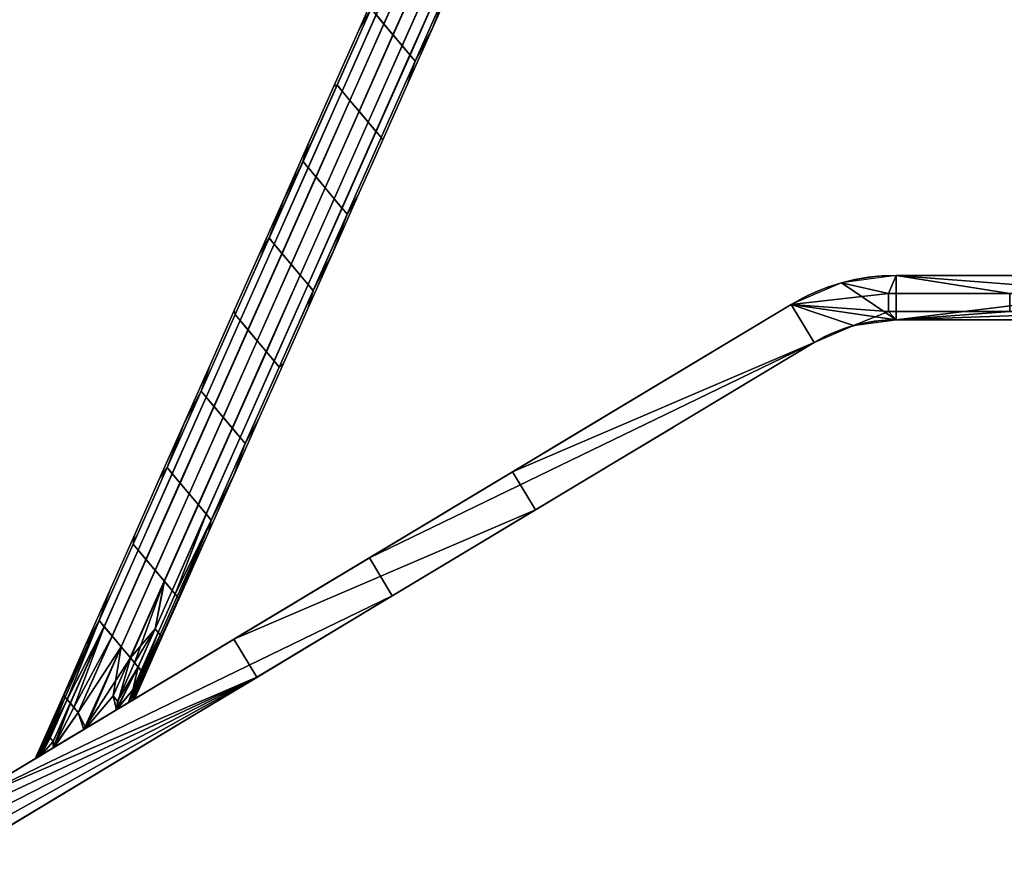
# Model space of a CAD drawing. Header units: centimetres. Extents: x 118 to 897, y -231 to 654.
# Tile 226 of 256: x 193 to 326, y -190 to -78. Entities that reach past the tile are written whole.
import ezdxf

# ---------------------------------------------------------------- set-up
doc = ezdxf.new("R2010")
doc.units = ezdxf.units.CM
doc.header["$MEASUREMENT"] = 0
doc.layers.add('Ben', color=254, linetype='Continuous')
doc.layers.add('IGES level 3', color=254, linetype='Continuous', true_color=0xcad1ee)

# ---------------------------------------------------------------- blocks, each defined once
blk = doc.blocks.new('A$C30CE010A')
at = {"layer": 'IGES level 3'}
mesh = blk.add_polyface(dxfattribs=at)
corners = [(-134.27, 103.32, 844.53), (-77.29, 103.32, 810.29), (-20.31, 103.32, 776.05), (-14.98, 103.32, 773.76), (-9.24, 103.32, 772.98), (88.5, 103.32, 772.98), (186.24, 103.32, 772.98), (283.97, 103.32, 772.98), (381.71, 103.32, 772.98), (387.46, 103.32, 773.76), (392.78, 103.32, 776.05), (449.76, 103.32, 810.29), (506.74, 103.32, 844.53), (509.83, 103.32, 839.38), (452.85, 103.32, 805.15), (395.87, 103.32, 770.91), (389.06, 103.32, 767.98), (381.71, 103.32, 766.98), (283.97, 103.32, 766.98), (186.24, 103.32, 766.98), (88.5, 103.32, 766.98), (-9.24, 103.32, 766.98), (-16.59, 103.32, 767.98), (-23.4, 103.32, 770.91), (-80.38, 103.32, 805.15), (-137.36, 103.32, 839.38), (-10.25, 103.32, 771.86), (22.5, 103.32, 771.86), (6.12, 103.32, 771.86), (382.72, 103.32, 771.86), (349.97, 103.32, 771.86), (366.35, 103.32, 771.86), (382.72, 103.32, 769.42), (349.97, 103.32, 769.42), (366.35, 103.32, 769.42), (22.5, 103.32, 769.42), (-10.25, 103.32, 769.42), (6.12, 103.32, 769.42)]
mesh.append_faces([[corners[k] for k in face] for face in [(27, 35, 37, 28), (28, 37, 36, 26), (29, 32, 34, 31), (31, 34, 33, 30), (21, 22, 36, 36), (23, 36, 22, 22), (35, 21, 37, 37), (36, 37, 21, 21), (3, 26, 23, 23), (27, 28, 4, 4), (5, 20, 35, 35), (28, 26, 4, 4), (23, 26, 36, 36), (20, 21, 35, 35), (33, 18, 7, 7), (16, 17, 32, 32), (17, 18, 33, 33), (19, 20, 5, 6), (33, 7, 30, 30), (15, 32, 29, 29), (16, 32, 15, 15), (17, 34, 32, 32), (17, 33, 34, 34), (18, 19, 6, 7), (35, 27, 5, 5), (27, 4, 5, 5), (26, 3, 4, 4), (1, 25, 0, 0), (23, 24, 2, 2), (25, 1, 24, 24), (24, 1, 2, 2), (2, 3, 23, 23), (8, 31, 30, 30), (9, 29, 8, 8), (31, 8, 29, 29), (15, 29, 9, 9), (7, 8, 30, 30), (14, 11, 13, 13), (12, 13, 11, 11), (10, 11, 14, 14), (15, 10, 14, 14), (15, 9, 10, 10)]])
mesh = blk.add_polyface(dxfattribs=at)
corners = [(-137.36, 103.32, 839.38), (-123.11, 72.7, 830.82), (-123.11, 77.07, 830.82), (-123.11, 94.57, 830.82), (-123.11, 98.95, 830.82), (-108.87, 72.7, 822.26), (-108.87, 77.07, 822.26), (-108.87, 81.45, 822.26), (-108.87, 85.82, 822.26), (-108.87, 90.2, 822.26), (-108.87, 94.57, 822.26), (-108.87, 98.95, 822.26), (-94.62, 72.7, 813.71), (-94.62, 77.07, 813.71), (-94.62, 81.45, 813.71), (-94.62, 85.82, 813.71), (-94.62, 90.2, 813.71), (-94.62, 94.57, 813.71), (-94.62, 98.95, 813.71), (-80.38, 72.7, 805.15), (-80.38, 77.07, 805.15), (-80.38, 81.45, 805.15), (-80.38, 85.82, 805.15), (-80.38, 90.2, 805.15), (-80.38, 94.57, 805.15), (-80.38, 98.95, 805.15), (-66.13, 72.7, 796.59), (-66.13, 77.07, 796.59), (-66.13, 81.45, 796.59), (-66.13, 85.82, 796.59), (-66.13, 90.2, 796.59), (-66.13, 94.57, 796.59), (-66.13, 98.95, 796.59), (-51.89, 72.7, 788.03), (-51.89, 77.07, 788.03), (-51.89, 81.45, 788.03), (-51.89, 85.82, 788.03), (-51.89, 90.2, 788.03), (-51.89, 94.57, 788.03), (-51.89, 98.95, 788.03), (-37.65, 72.7, 779.47), (-37.65, 77.07, 779.47), (-37.65, 81.45, 779.47), (-37.65, 85.82, 779.47), (-37.65, 90.2, 779.47), (-37.65, 94.57, 779.47), (-37.65, 98.95, 779.47), (-23.4, 68.32, 770.91), (-23.4, 103.32, 770.91), (-23.4, 79.99, 770.91), (-23.4, 91.66, 770.91), (-33.76, 103.32, 777.13), (-44.12, 103.32, 783.36), (-54.48, 103.32, 789.58), (-64.84, 103.32, 795.81), (-75.2, 103.32, 802.03), (-85.56, 103.32, 808.26), (-95.92, 103.32, 814.48), (-106.28, 103.32, 820.71), (-116.64, 103.32, 826.93), (-127, 103.32, 833.16), (-137.36, 100.36, 839.38), (-135.59, 94.89, 838.32), (-134.5, 89.17, 837.67), (-134.12, 83.34, 837.44), (-134.45, 77.5, 837.64), (-135.49, 71.78, 838.26), (-136.34, 68.32, 838.77), (-126.07, 68.32, 832.6), (-115.8, 68.32, 826.43), (-105.54, 68.32, 820.26), (-95.27, 68.32, 814.09), (-85, 68.32, 807.92), (-74.74, 68.32, 801.76), (-64.47, 68.32, 795.59), (-54.2, 68.32, 789.42), (-43.93, 68.32, 783.25), (-33.67, 68.32, 777.08), (-123.11, 101.14, 830.82), (-130.24, 98.95, 835.1), (-130.24, 101.14, 835.1), (-123.11, 70.51, 830.82), (-130.24, 72.7, 835.1), (-130.24, 70.51, 835.1), (-125.55, 86.68, 832.29), (-125.33, 87.93, 832.15), (-124.75, 89.01, 831.81), (-123.93, 89.85, 831.32), (-122.98, 90.48, 830.74), (-120.9, 91.2, 829.49), (-118.72, 91.32, 828.18), (-116.58, 90.91, 826.9), (-114.57, 89.94, 825.69), (-112.9, 88.31, 824.68), (-112.35, 87.21, 824.36), (-112.14, 85.96, 824.23), (-112.36, 84.72, 824.36), (-112.94, 83.64, 824.71), (-113.75, 82.79, 825.2), (-114.7, 82.17, 825.77), (-116.79, 81.45, 827.02), (-118.97, 81.33, 828.33), (-121.11, 81.73, 829.62), (-123.12, 82.7, 830.83), (-124.79, 84.33, 831.83), (-125.34, 85.44, 832.16), (-130.24, 90.2, 835.1), (-130.24, 85.82, 835.1), (-130.24, 88.01, 835.1), (-126.67, 88.01, 832.96), (-130.24, 86.92, 835.1), (-126.67, 85.82, 832.96), (-126.67, 86.92, 832.96), (-130.24, 83.64, 835.1), (-108.87, 88.01, 822.26), (-126.67, 90.2, 832.96), (-130.24, 89.1, 835.1), (-126.67, 89.1, 832.96), (-123.11, 92.39, 830.82), (-130.24, 94.57, 835.1), (-130.24, 92.39, 835.1), (-108.87, 92.39, 822.26), (-115.99, 94.57, 826.54), (-115.99, 92.39, 826.54), (-119.55, 92.39, 828.68), (-108.87, 89.1, 822.26), (-112.43, 90.2, 824.4), (-112.43, 89.1, 824.4), (-94.62, 88.01, 813.71), (-101.75, 90.2, 817.98), (-101.75, 85.82, 817.98), (-101.75, 88.01, 817.98), (-108.87, 86.92, 822.26), (-108.87, 83.64, 822.26), (-108.87, 84.73, 822.26), (-94.62, 83.64, 813.71), (-101.75, 81.45, 817.98), (-101.75, 83.64, 817.98), (-108.87, 82.54, 822.26), (-112.43, 81.45, 824.4), (-112.43, 82.54, 824.4), (-108.87, 79.26, 822.26), (-123.11, 79.26, 830.82), (-115.99, 77.07, 826.54), (-115.99, 79.26, 826.54), (-130.24, 84.73, 835.1), (-126.67, 83.64, 832.96), (-126.67, 84.73, 832.96)]
mesh.append_faces([[corners[k] for k in face] for face in [(1, 82, 83, 81), (111, 107, 145, 147), (147, 145, 113, 146), (115, 106, 116, 117), (117, 116, 108, 109), (109, 108, 110, 112), (112, 110, 107, 111), (3, 119, 120, 118), (78, 80, 79, 4), (143, 2, 1, 1), (5, 6, 143, 143), (1, 5, 143, 143), (144, 142, 2, 143), (141, 144, 143, 6), (140, 138, 133, 133), (138, 140, 139, 7), (9, 126, 127, 125), (10, 122, 123, 121), (124, 123, 122, 122), (3, 118, 124, 124), (122, 3, 124, 124), (122, 10, 11, 11), (4, 3, 122, 122), (11, 4, 122, 122), (13, 6, 5, 12), (136, 7, 141, 141), (141, 6, 13, 13), (13, 14, 136, 136), (136, 141, 13, 13), (15, 130, 137, 135), (134, 133, 137, 137), (130, 8, 134, 134), (137, 130, 134, 134), (138, 7, 136, 136), (137, 133, 138, 138), (136, 137, 138, 138), (135, 137, 136, 14), (16, 129, 131, 128), (125, 114, 131, 131), (129, 9, 125, 125), (131, 129, 125, 125), (132, 8, 130, 130), (131, 114, 132, 132), (130, 131, 132, 132), (128, 131, 130, 15), (121, 9, 129, 129), (129, 16, 17, 17), (17, 10, 121, 121), (121, 129, 17, 17), (18, 11, 10, 17), (20, 13, 12, 19), (21, 14, 13, 20), (135, 14, 21, 21), (22, 15, 135, 135), (21, 22, 135, 135), (128, 15, 22, 22), (23, 16, 128, 128), (22, 23, 128, 128), (24, 17, 16, 23), (25, 18, 17, 24), (27, 20, 19, 26), (28, 21, 20, 27), (29, 22, 21, 28), (30, 23, 22, 29), (31, 24, 23, 30), (32, 25, 24, 31), (34, 27, 26, 33), (35, 28, 27, 34), (36, 29, 28, 35), (37, 30, 29, 36), (38, 31, 30, 37), (39, 32, 31, 38), (41, 34, 33, 40), (42, 35, 34, 41), (43, 36, 35, 42), (44, 37, 36, 43), (45, 38, 37, 44), (46, 39, 38, 45), (83, 66, 67, 67), (82, 65, 66, 66), (113, 103, 146, 146), (82, 2, 65, 65), (145, 64, 113, 113), (142, 113, 64, 64), (64, 65, 142, 142), (83, 82, 66, 66), (83, 67, 68, 68), (64, 145, 107, 107), (63, 64, 107, 107), (104, 147, 146, 146), (84, 112, 111, 111), (111, 147, 105, 105), (110, 63, 107, 107), (69, 81, 68, 68), (81, 5, 1, 1), (82, 1, 2, 2), (101, 142, 144, 144), (139, 100, 144, 144), (2, 142, 65, 65), (113, 142, 103, 103), (103, 104, 146, 146), (105, 84, 111, 111), (104, 105, 147, 147), (144, 100, 101, 101), (139, 99, 100, 100), (142, 101, 102, 102), (102, 103, 142, 142), (81, 69, 5, 5), (81, 83, 68, 68), (85, 112, 84, 84), (116, 63, 108, 108), (110, 108, 63, 63), (106, 63, 116, 116), (86, 117, 109, 109), (63, 106, 120, 120), (106, 115, 120, 120), (62, 63, 120, 120), (80, 0, 61, 61), (62, 79, 61, 61), (62, 119, 79, 79), (0, 80, 60, 60), (80, 78, 60, 60), (79, 119, 3, 4), (61, 79, 80, 80), (119, 62, 120, 120), (117, 86, 87, 87), (85, 86, 109, 109), (115, 117, 87, 87), (115, 87, 88, 88), (118, 115, 88, 88), (89, 118, 88, 88), (11, 59, 78, 78), (123, 124, 90, 90), (89, 124, 118, 118), (78, 4, 11, 11), (123, 90, 91, 91), (124, 89, 90, 90), (60, 78, 59, 59), (126, 123, 91, 91), (120, 115, 118, 118), (109, 112, 85, 85), (139, 144, 141, 141), (139, 140, 99, 99), (7, 139, 141, 141), (70, 71, 12, 5), (71, 72, 19, 12), (70, 5, 69, 69), (97, 98, 140, 140), (140, 98, 99, 99), (133, 97, 140, 140), (134, 96, 133, 133), (97, 133, 96, 96), (96, 134, 8, 8), (95, 96, 8, 8), (19, 72, 73, 73), (26, 73, 74, 74), (33, 75, 76, 76), (40, 77, 47, 47), (40, 76, 77, 77), (74, 75, 33, 26), (73, 26, 19, 19), (76, 40, 33, 33), (42, 41, 49, 49), (40, 49, 41, 41), (49, 43, 42, 42), (43, 49, 50, 50), (49, 40, 47, 47), (125, 127, 93, 93), (94, 114, 93, 93), (92, 93, 127, 127), (94, 132, 114, 114), (132, 95, 8, 8), (114, 125, 93, 93), (132, 94, 95, 95), (92, 127, 126, 126), (121, 126, 9, 9), (123, 126, 121, 121), (11, 18, 57, 58), (11, 58, 59, 59), (91, 92, 126, 126), (18, 25, 56, 57), (25, 32, 54, 55), (45, 44, 50, 50), (43, 50, 44, 44), (46, 45, 50, 50), (32, 39, 53, 54), (55, 56, 25, 25), (51, 52, 46, 46), (39, 52, 53, 53), (46, 48, 51, 51), (48, 46, 50, 50), (52, 39, 46, 46)]])
mesh = blk.add_polyface(dxfattribs=at)
corners = [(-134.27, 103.32, 844.53), (-105.78, 77.07, 827.41), (-105.78, 85.82, 827.41), (-105.78, 94.57, 827.41), (-77.29, 77.07, 810.29), (-77.29, 85.82, 810.29), (-77.29, 94.57, 810.29), (-77.29, 103.32, 810.29), (-48.8, 77.07, 793.17), (-48.8, 85.82, 793.17), (-48.8, 94.57, 793.17), (-20.31, 68.32, 776.05), (-20.31, 85.82, 776.05), (-20.31, 103.32, 776.05), (-134.27, 100.36, 844.53), (-132.5, 94.89, 843.46), (-131.41, 89.17, 842.81), (-131.03, 83.34, 842.58), (-131.36, 77.5, 842.78), (-132.4, 71.78, 843.4), (-133.25, 68.32, 843.91), (-114.42, 68.32, 832.6), (-95.6, 68.32, 821.29), (-76.78, 68.32, 809.98), (-57.96, 68.32, 798.67), (-39.13, 68.32, 787.36), (-39.3, 103.32, 787.47), (-58.3, 103.32, 798.88), (-96.28, 103.32, 821.7), (-115.27, 103.32, 833.11), (-105.78, 98.95, 827.41), (-120.02, 94.57, 835.97), (-120.02, 98.95, 835.97), (-120.02, 101.14, 835.97), (-127.14, 98.95, 840.25), (-127.14, 101.14, 840.25), (-105.78, 90.2, 827.41), (-120.02, 85.82, 835.97), (-120.02, 90.2, 835.97), (-105.78, 81.45, 827.41), (-120.02, 77.07, 835.97), (-120.02, 81.45, 835.97), (-105.78, 72.7, 827.41), (-120.02, 72.7, 835.97), (-120.02, 70.51, 835.97), (-127.14, 72.7, 840.25), (-127.14, 70.51, 840.25)]
mesh.append_faces([[corners[k] for k in face] for face in [(1, 40, 43, 42), (43, 45, 46, 44), (2, 37, 41, 39), (39, 41, 40, 1), (3, 31, 38, 36), (36, 38, 37, 2), (33, 35, 34, 32), (30, 32, 31, 3), (39, 1, 4, 4), (5, 2, 39, 39), (4, 5, 39, 39), (36, 2, 5, 5), (6, 3, 36, 36), (5, 6, 36, 36), (9, 5, 4, 8), (10, 6, 5, 9), (19, 20, 46, 46), (21, 44, 46, 46), (19, 45, 18, 18), (18, 41, 17, 17), (46, 45, 19, 19), (45, 43, 40, 40), (40, 41, 18, 18), (43, 44, 42, 42), (45, 40, 18, 18), (21, 46, 20, 20), (37, 17, 41, 41), (31, 34, 15, 15), (35, 0, 14, 14), (15, 34, 14, 14), (34, 35, 14, 14), (38, 15, 16, 16), (38, 31, 15, 15), (31, 32, 34, 34), (30, 33, 32, 32), (29, 0, 35, 33), (37, 38, 16, 16), (37, 16, 17, 17), (42, 21, 22, 22), (1, 42, 4, 4), (22, 4, 42, 42), (4, 22, 23, 23), (8, 4, 23, 24), (8, 24, 25, 25), (12, 9, 8, 8), (25, 11, 8, 8), (11, 12, 8, 8), (30, 3, 6, 6), (28, 29, 30, 30), (30, 29, 33, 33), (6, 28, 30, 30), (28, 6, 7, 7), (7, 6, 27, 27), (10, 27, 6, 6), (13, 10, 12, 12), (10, 26, 27, 27), (10, 13, 26, 26), (9, 12, 10, 10), (42, 44, 21, 21)]])
mesh = blk.add_polyface(dxfattribs=at)
corners = [(-21.77, 94.57, 770.01), (-20.09, 94.57, 769.21), (-18.36, 94.57, 768.54), (-16.59, 94.57, 767.98), (-14.78, 94.57, 767.55), (-12.95, 94.57, 767.23), (-11.1, 94.57, 767.05), (-21.77, 85.82, 770.01), (-20.09, 85.82, 769.21), (-18.36, 85.82, 768.54), (-16.59, 85.82, 767.98), (-14.78, 85.82, 767.55), (-12.95, 85.82, 767.23), (-11.1, 85.82, 767.05), (-21.77, 77.07, 770.01), (-20.09, 77.07, 769.21), (-18.36, 77.07, 768.54), (-16.59, 77.07, 767.98), (-14.78, 77.07, 767.55), (-12.95, 77.07, 767.23), (-11.1, 77.07, 767.05), (-23.4, 68.32, 770.91), (-9.24, 68.32, 766.98), (-9.24, 74.16, 766.98), (-9.24, 79.99, 766.98), (-9.24, 85.82, 766.98), (-9.24, 91.66, 766.98), (-9.24, 97.49, 766.98), (-9.24, 103.32, 766.98), (-11.71, 103.32, 767.09), (-14.17, 103.32, 767.43), (-16.59, 103.32, 767.98), (-18.94, 103.32, 768.75), (-21.22, 103.32, 769.73), (-23.4, 103.32, 770.91), (-23.4, 97.49, 770.91), (-23.4, 91.66, 770.91), (-23.4, 85.82, 770.91), (-23.4, 79.99, 770.91), (-23.4, 74.16, 770.91), (-21.22, 68.32, 769.73), (-18.94, 68.32, 768.75), (-16.59, 68.32, 767.98), (-14.17, 68.32, 767.43), (-11.71, 68.32, 767.09)]
mesh.append_faces([[corners[k] for k in face] for face in [(8, 1, 0, 7), (9, 2, 1, 8), (10, 3, 2, 9), (11, 4, 3, 10), (12, 5, 4, 11), (13, 6, 5, 12), (15, 8, 7, 14), (16, 9, 8, 15), (17, 10, 9, 16), (18, 11, 10, 17), (19, 12, 11, 18), (20, 13, 12, 19), (33, 34, 35, 35), (32, 33, 0, 1), (31, 32, 2, 3), (35, 0, 33, 33), (7, 0, 36, 37), (32, 1, 2, 2), (35, 36, 0, 0), (29, 30, 4, 5), (3, 4, 30, 31), (27, 28, 6, 6), (28, 29, 6, 6), (25, 26, 6, 13), (27, 6, 26, 26), (29, 5, 6, 6), (14, 7, 37, 38), (40, 15, 14, 14), (41, 16, 15, 15), (14, 38, 39, 39), (40, 39, 21, 21), (40, 41, 15, 15), (41, 42, 17, 16), (40, 14, 39, 39), (18, 17, 42, 43), (13, 20, 24, 25), (19, 18, 43, 43), (19, 44, 20, 20), (23, 20, 22, 22), (44, 22, 20, 20), (24, 20, 23, 23), (43, 44, 19, 19)]])
mesh = blk.add_polyface(dxfattribs=at)
corners = [(-19.04, 96.32, 775.35), (-17.72, 96.32, 774.73), (-16.37, 96.32, 774.2), (-14.98, 96.32, 773.76), (-13.57, 96.32, 773.42), (-12.14, 96.32, 773.18), (-10.69, 96.32, 773.03), (-19.04, 89.32, 775.35), (-17.72, 89.32, 774.73), (-16.37, 89.32, 774.2), (-14.98, 89.32, 773.76), (-13.57, 89.32, 773.42), (-12.14, 89.32, 773.18), (-10.69, 89.32, 773.03), (-19.04, 82.32, 775.35), (-17.72, 82.32, 774.73), (-16.37, 82.32, 774.2), (-14.98, 82.32, 773.76), (-13.57, 82.32, 773.42), (-12.14, 82.32, 773.18), (-10.69, 82.32, 773.03), (-19.04, 75.32, 775.35), (-17.72, 75.32, 774.73), (-16.37, 75.32, 774.2), (-14.98, 75.32, 773.76), (-13.57, 75.32, 773.42), (-12.14, 75.32, 773.18), (-10.69, 75.32, 773.03), (-20.31, 68.32, 776.05), (-18.26, 68.32, 774.97), (-16.09, 68.32, 774.11), (-13.85, 68.32, 773.48), (-11.56, 68.32, 773.11), (-9.24, 68.32, 772.98), (-9.24, 73.32, 772.98), (-9.24, 78.32, 772.98), (-9.24, 83.32, 772.98), (-9.24, 88.32, 772.98), (-9.24, 93.32, 772.98), (-9.24, 98.32, 772.98), (-9.24, 103.32, 772.98), (-11.56, 103.32, 773.11), (-13.85, 103.32, 773.48), (-16.09, 103.32, 774.11), (-18.26, 103.32, 774.97), (-20.31, 103.32, 776.05), (-20.31, 98.32, 776.05), (-20.31, 93.32, 776.05), (-20.31, 88.32, 776.05), (-20.31, 83.32, 776.05), (-20.31, 78.32, 776.05), (-20.31, 73.32, 776.05)]
mesh.append_faces([[corners[k] for k in face] for face in [(8, 1, 0, 7), (9, 2, 1, 8), (10, 3, 2, 9), (11, 4, 3, 10), (12, 5, 4, 11), (13, 6, 5, 12), (15, 8, 7, 14), (16, 9, 8, 15), (17, 10, 9, 16), (18, 11, 10, 17), (19, 12, 11, 18), (20, 13, 12, 19), (22, 15, 14, 21), (23, 16, 15, 22), (24, 17, 16, 23), (25, 18, 17, 24), (26, 19, 18, 25), (27, 20, 19, 26), (0, 45, 46, 46), (43, 44, 1, 2), (45, 0, 44, 44), (0, 1, 44, 44), (0, 46, 47, 47), (7, 47, 48, 48), (47, 7, 0, 0), (3, 43, 2, 2), (41, 42, 4, 5), (43, 3, 42, 42), (39, 40, 6, 6), (40, 41, 6, 6), (3, 4, 42, 42), (41, 5, 6, 6), (37, 38, 13, 13), (6, 13, 38, 38), (36, 37, 13, 20), (39, 6, 38, 38), (48, 49, 14, 7), (14, 49, 50, 50), (50, 21, 14, 14), (29, 22, 21, 21), (21, 50, 51, 51), (21, 28, 29, 29), (23, 22, 29, 30), (24, 23, 30, 30), (28, 21, 51, 51), (31, 25, 24, 24), (35, 36, 20, 20), (20, 27, 35, 35), (31, 32, 26, 25), (27, 26, 32, 32), (34, 27, 33, 33), (32, 33, 27, 27), (35, 27, 34, 34), (31, 24, 30, 30)]])
mesh = blk.add_polyface(dxfattribs=at)
corners = [(-9.24, 68.32, 766.98), (-9.24, 103.32, 766.98), (186.24, 68.32, 766.98), (186.24, 103.32, 766.98), (381.71, 68.32, 766.98), (381.71, 103.32, 766.98)]
mesh.append_faces([[corners[k] for k in face] for face in [(3, 1, 0, 2), (5, 3, 2, 4)]])
mesh = blk.add_polyface(dxfattribs=at)
corners = [(-9.24, 68.32, 772.98), (-9.24, 103.32, 772.98), (186.24, 68.32, 772.98), (186.24, 103.32, 772.98), (381.71, 68.32, 772.98), (381.71, 103.32, 772.98)]
mesh.append_faces([[corners[k] for k in face] for face in [(3, 1, 0, 2), (5, 3, 2, 4)]])
mesh = blk.add_polyface(dxfattribs=at)
corners = [(-119.75, 90.9, 826.03), (-115.16, 90.42, 815.69), (-113.92, 90.81, 817.16), (-116.21, 89.32, 814.44), (-120.8, 89.8, 824.78), (-123.67, 88.8, 829.26), (-123.79, 88.39, 829.12), (-121.49, 88.15, 823.95), (-121.22, 88.98, 824.28), (-123.51, 89.22, 829.45), (-123.1, 90.03, 829.94), (-116.9, 87.67, 813.61), (-112.31, 87.2, 803.28), (-111.62, 88.84, 804.1), (-123.9, 87.88, 828.99), (-123.97, 87.4, 828.9), (-121.67, 87.16, 823.73), (-125.12, 87.52, 831.49), (-124.94, 88.5, 831.7), (-124.01, 86.95, 828.86), (-125.15, 87.07, 831.44), (-112.37, 88.65, 822.97), (-112.9, 88.31, 824.68), (-114.57, 89.94, 825.69), (-114.99, 90.67, 823.8), (-114.41, 90.19, 824.49), (-118.72, 91.32, 828.18), (-111.63, 89.33, 819.89), (-122.98, 90.48, 830.74), (-124.75, 89.01, 831.81), (-125.33, 87.93, 832.15), (-115.46, 85.64, 809.57), (-112.1, 85.29, 802), (-125.55, 86.68, 832.29), (-122.18, 86.34, 824.72), (-118.82, 85.99, 817.14)]
mesh.append_faces([[corners[k] for k in face] for face in [(0, 1, 2, 2), (3, 1, 0, 4), (5, 6, 7, 7), (8, 9, 5, 5), (7, 8, 5, 5), (8, 4, 10, 9), (8, 7, 11, 11), (3, 4, 8, 8), (11, 3, 8, 8), (12, 13, 3, 11), (14, 15, 16, 16), (7, 6, 14, 14), (16, 7, 14, 14), (17, 15, 14, 14), (14, 6, 18, 18), (19, 15, 17, 20), (21, 22, 23, 23), (24, 25, 23, 23), (26, 24, 23, 23), (27, 23, 25, 25), (2, 24, 26, 26), (2, 26, 0, 0), (4, 28, 10, 10), (29, 9, 10, 10), (0, 28, 4, 4), (29, 10, 28, 28), (26, 28, 0, 0), (5, 29, 18, 18), (30, 18, 29, 29), (6, 5, 18, 18), (9, 29, 5, 5), (16, 11, 7, 7), (14, 18, 30, 30), (12, 11, 31, 32), (20, 17, 33, 33), (30, 33, 17, 17), (16, 15, 19, 19), (34, 16, 19, 19), (19, 20, 33, 33), (16, 35, 11, 11), (19, 33, 34, 34), (16, 34, 35, 35), (35, 31, 11, 11), (30, 17, 14, 14)]])
mesh = blk.add_polyface(dxfattribs=at)
corners = [(-110.94, 87.71, 820.71), (-110.83, 87.19, 820.85), (-111.98, 87.31, 823.44), (-112.09, 87.83, 823.3), (-110.76, 86.7, 820.94), (-111.9, 86.82, 823.52), (-110.72, 86.24, 820.99), (-111.86, 86.36, 823.57), (-106.35, 87.23, 810.38), (-106.16, 86.23, 810.6), (-108.46, 86.46, 815.77), (-108.65, 87.47, 815.55), (-111.22, 88.53, 820.39), (-111.07, 88.12, 820.57), (-112.21, 88.24, 823.15), (-112.37, 88.65, 822.97), (-107.04, 88.85, 809.56), (-106.63, 88.05, 810.05), (-108.92, 88.29, 815.22), (-109.34, 89.09, 814.72), (-111.63, 89.33, 819.89), (-112.69, 90.43, 818.63), (-112.11, 89.95, 819.32), (-114.41, 90.19, 824.49), (-114.99, 90.67, 823.8), (-108.1, 89.96, 808.3), (-109.33, 90.34, 806.83), (-113.92, 90.81, 817.16), (-104.74, 89.86, 796.49), (-103.51, 89.48, 797.96), (-110.57, 89.95, 805.35), (-115.16, 90.42, 815.69), (-105.98, 89.47, 795.02), (-111.62, 88.84, 804.1), (-116.21, 89.32, 814.44), (-107.03, 88.37, 793.77), (-107.72, 86.72, 792.94), (-112.31, 87.2, 803.28), (-108.78, 85.61, 816.67), (-112.14, 85.96, 824.23), (-112.35, 87.21, 824.36), (-105.43, 85.27, 809.12), (-112.9, 88.31, 824.68), (-114.57, 89.94, 825.69), (-112.1, 85.29, 802), (-108.73, 84.94, 794.43)]
mesh.append_faces([[corners[k] for k in face] for face in [(0, 1, 2, 3), (1, 4, 5, 2), (4, 6, 7, 5), (8, 9, 10, 11), (1, 0, 11, 11), (10, 4, 1, 1), (11, 10, 1, 1), (12, 13, 14, 15), (13, 0, 3, 14), (16, 17, 18, 19), (17, 8, 11, 18), (13, 12, 18, 18), (11, 0, 13, 13), (18, 11, 13, 13), (19, 18, 12, 20), (21, 22, 23, 24), (19, 20, 22, 22), (22, 21, 25, 25), (25, 16, 19, 19), (19, 22, 25, 25), (26, 25, 21, 27), (28, 29, 25, 26), (30, 26, 27, 31), (32, 28, 26, 30), (33, 30, 31, 34), (35, 32, 30, 33), (36, 35, 33, 37), (6, 38, 39, 39), (40, 7, 39, 39), (41, 38, 10, 9), (39, 7, 6, 6), (7, 40, 5, 5), (6, 4, 10, 10), (6, 10, 38, 38), (5, 40, 2, 2), (2, 40, 3, 3), (3, 40, 42, 42), (14, 3, 42, 42), (42, 15, 14, 14), (20, 12, 15, 15), (20, 23, 22, 22), (15, 43, 20, 20), (24, 27, 21, 21), (36, 37, 44, 45)]])
mesh = blk.add_polyface(dxfattribs=at)
corners = [(-106.63, 88.05, 810.05), (-107.04, 88.85, 809.56), (-102.45, 88.38, 799.22), (-101.76, 86.76, 800.04), (-106.35, 87.23, 810.38), (-97.86, 87.9, 788.88), (-97.17, 86.28, 789.71), (-93.27, 87.43, 778.55), (-92.58, 85.81, 779.37), (-88.68, 86.95, 768.21), (-87.99, 85.33, 769.03), (-103.51, 89.48, 797.96), (-108.1, 89.96, 808.3), (-98.92, 89.01, 787.62), (-94.33, 88.53, 777.29), (-89.74, 88.06, 766.95), (-85.15, 87.58, 756.62), (-84.09, 86.48, 757.88), (-100.15, 89.39, 786.16), (-104.74, 89.86, 796.49), (-95.56, 88.91, 775.82), (-90.97, 88.44, 765.48), (-86.38, 87.96, 755.15), (-101.39, 89, 784.68), (-105.98, 89.47, 795.02), (-96.8, 88.52, 774.35), (-92.2, 88.05, 764.01), (-87.61, 87.57, 753.67), (-102.44, 87.89, 783.43), (-107.03, 88.37, 793.77), (-97.85, 87.42, 773.1), (-93.25, 86.94, 762.76), (-88.66, 86.47, 752.42), (-103.13, 86.25, 782.61), (-107.72, 86.72, 792.94), (-98.54, 85.77, 772.27), (-93.95, 85.3, 761.93), (-89.36, 84.82, 751.6), (-84.76, 84.35, 741.26), (-84.07, 85.99, 742.09), (-105.43, 85.27, 809.12), (-106.16, 86.23, 810.6), (-102.07, 84.92, 801.57), (-98.72, 84.57, 794.01), (-95.36, 84.22, 786.46), (-92, 83.88, 778.9), (-88.65, 83.53, 771.35), (-85.29, 83.18, 763.79), (-102.01, 84.25, 779.29), (-98.65, 83.9, 771.72), (-95.28, 83.55, 764.15), (-108.73, 84.94, 794.43), (-105.37, 84.6, 786.86), (-88.56, 82.86, 749.01), (-85.2, 82.51, 741.44), (-91.92, 83.2, 756.58)]
mesh.append_faces([[corners[k] for k in face] for face in [(0, 1, 2, 2), (3, 4, 0, 0), (2, 3, 0, 0), (5, 6, 3, 2), (7, 8, 6, 5), (9, 10, 8, 7), (11, 2, 1, 12), (13, 5, 2, 11), (14, 7, 5, 13), (15, 9, 7, 14), (16, 17, 9, 15), (18, 13, 11, 19), (20, 14, 13, 18), (21, 15, 14, 20), (22, 16, 15, 21), (23, 18, 19, 24), (25, 20, 18, 23), (26, 21, 20, 25), (27, 22, 21, 26), (28, 23, 24, 29), (30, 25, 23, 28), (31, 26, 25, 30), (32, 27, 26, 31), (33, 28, 29, 34), (35, 30, 28, 33), (36, 31, 30, 35), (37, 32, 31, 36), (38, 39, 32, 37), (40, 41, 42, 42), (3, 42, 41, 41), (3, 43, 42, 42), (43, 6, 44, 44), (45, 44, 6, 8), (46, 10, 47, 47), (46, 45, 8, 10), (4, 3, 41, 41), (3, 6, 43, 43), (35, 33, 48, 49), (36, 35, 49, 50), (33, 34, 51, 52), (38, 37, 53, 54), (37, 36, 55, 53), (52, 48, 33, 33), (50, 55, 36, 36)]])
mesh = blk.add_polyface(dxfattribs=at)
corners = [(-84.09, 86.48, 757.88), (-83.4, 84.86, 758.7), (-87.99, 85.33, 769.03), (-88.68, 86.95, 768.21), (-79.5, 86, 747.54), (-78.81, 84.38, 748.36), (-74.91, 85.53, 737.2), (-74.22, 83.91, 738.03), (-70.31, 85.05, 726.87), (-69.63, 83.43, 727.69), (-65.72, 84.58, 716.53), (-65.03, 82.96, 717.35), (-80.55, 87.11, 746.28), (-85.15, 87.58, 756.62), (-75.96, 86.63, 735.94), (-71.37, 86.16, 725.61), (-66.78, 85.68, 715.27), (-62.19, 85.21, 704.94), (-61.13, 84.1, 706.2), (-81.79, 87.49, 744.81), (-86.38, 87.96, 755.15), (-77.2, 87.01, 734.48), (-72.6, 86.54, 724.14), (-68.01, 86.06, 713.8), (-63.42, 85.59, 703.47), (-83.02, 87.1, 743.34), (-87.61, 87.57, 753.67), (-78.43, 86.62, 733), (-73.84, 86.15, 722.67), (-69.25, 85.67, 712.33), (-64.66, 85.2, 701.99), (-84.07, 85.99, 742.09), (-88.66, 86.47, 752.42), (-79.48, 85.52, 731.75), (-74.89, 85.04, 721.42), (-70.3, 84.57, 711.08), (-65.71, 84.09, 700.74), (-80.17, 83.87, 730.93), (-84.76, 84.35, 741.26), (-75.58, 83.4, 720.59), (-70.99, 82.92, 710.25), (-66.4, 82.44, 699.92), (-61.81, 81.97, 689.58), (-61.12, 83.62, 690.41), (-85.29, 83.18, 763.79), (-81.94, 82.84, 756.24), (-75.23, 82.14, 741.13), (-78.58, 82.49, 748.68), (-71.87, 81.79, 733.57), (-65.16, 81.1, 718.46), (-68.52, 81.45, 726.02), (-85.2, 82.51, 741.44), (-81.83, 82.16, 733.87), (-75.11, 81.46, 718.73), (-71.75, 81.11, 711.16), (-68.38, 80.77, 703.59), (-78.47, 81.81, 726.3), (-65.02, 80.42, 696.02), (-61.66, 80.07, 688.44)]
mesh.append_faces([[corners[k] for k in face] for face in [(0, 1, 2, 3), (4, 5, 1, 0), (6, 7, 5, 4), (8, 9, 7, 6), (10, 11, 9, 8), (12, 4, 0, 13), (14, 6, 4, 12), (15, 8, 6, 14), (16, 10, 8, 15), (17, 18, 10, 16), (19, 12, 13, 20), (21, 14, 12, 19), (22, 15, 14, 21), (23, 16, 15, 22), (24, 17, 16, 23), (25, 19, 20, 26), (27, 21, 19, 25), (28, 22, 21, 27), (29, 23, 22, 28), (30, 24, 23, 29), (31, 25, 26, 32), (33, 27, 25, 31), (34, 28, 27, 33), (35, 29, 28, 34), (36, 30, 29, 35), (37, 33, 31, 38), (39, 34, 33, 37), (40, 35, 34, 39), (41, 36, 35, 40), (42, 43, 36, 41), (44, 1, 45, 45), (46, 47, 5, 7), (46, 7, 48, 48), (49, 50, 9, 11), (9, 50, 48, 48), (47, 45, 1, 5), (2, 1, 44, 44), (7, 9, 48, 48), (37, 38, 51, 52), (40, 39, 53, 54), (41, 40, 54, 55), (39, 37, 56, 53), (52, 56, 37, 37), (57, 41, 55, 55), (57, 58, 42, 41)]])
mesh = blk.add_polyface(dxfattribs=at)
corners = [(-123.89, 85.15, 828.99), (-123.78, 84.63, 829.13), (-121.48, 84.39, 823.96), (-121.67, 85.4, 823.74), (-123.97, 85.64, 828.91), (-124.01, 86.1, 828.86), (-125.15, 86.22, 831.44), (-125.11, 85.76, 831.49), (-125.04, 85.26, 831.58), (-124.93, 84.75, 831.71), (-120.79, 82.77, 824.78), (-121.21, 83.57, 824.29), (-123.5, 83.81, 829.46), (-123.09, 83.01, 829.95), (-123.66, 84.22, 829.28), (-116.2, 82.3, 814.45), (-116.89, 83.92, 813.63), (-111.61, 81.82, 804.11), (-112.3, 83.44, 803.29), (-120.32, 82.15, 825.35), (-119.74, 81.67, 826.04), (-115.14, 81.19, 815.71), (-113.91, 80.81, 817.18), (-122.18, 86.34, 824.72), (-125.55, 86.68, 832.29), (-118.82, 85.99, 817.14), (-115.46, 85.64, 809.57), (-125.34, 85.44, 832.16), (-124.79, 84.33, 831.83), (-123.12, 82.7, 830.83), (-118.97, 81.33, 828.33), (-112.68, 81.2, 818.65), (-114.7, 82.17, 825.77)]
mesh.append_faces([[corners[k] for k in face] for face in [(0, 1, 2, 2), (3, 4, 0, 0), (2, 3, 0, 0), (4, 5, 6, 7), (1, 0, 8, 9), (10, 11, 12, 13), (14, 12, 11, 11), (2, 1, 14, 14), (11, 2, 14, 14), (11, 10, 15, 15), (16, 2, 11, 11), (15, 16, 11, 11), (17, 18, 16, 15), (19, 20, 21, 21), (15, 10, 19, 19), (21, 15, 19, 19), (22, 21, 20, 20), (5, 23, 24, 24), (25, 16, 26, 26), (25, 23, 3, 3), (7, 6, 27, 27), (24, 27, 6, 6), (4, 7, 27, 27), (3, 5, 4, 4), (23, 5, 3, 3), (25, 3, 16, 16), (24, 6, 5, 5), (0, 4, 27, 27), (27, 9, 8, 8), (3, 2, 16, 16), (1, 9, 14, 14), (27, 8, 0, 0), (28, 12, 14, 14), (9, 28, 14, 14), (29, 13, 28, 28), (28, 13, 12, 12), (29, 10, 13, 13), (10, 29, 19, 19), (28, 9, 27, 27), (29, 20, 19, 19), (20, 29, 30, 30), (31, 30, 32, 32), (30, 31, 22, 22), (30, 22, 20, 20)]])
mesh = blk.add_polyface(dxfattribs=at)
corners = [(-107.02, 81.35, 793.78), (-107.71, 82.97, 792.95), (-112.3, 83.44, 803.29), (-111.61, 81.82, 804.11), (-110.55, 80.72, 805.37), (-116.2, 82.3, 814.45), (-115.14, 81.19, 815.71), (-105.96, 80.24, 795.04), (-109.32, 80.34, 806.84), (-113.91, 80.81, 817.18), (-104.73, 79.86, 796.5), (-108.09, 80.73, 808.31), (-112.68, 81.2, 818.65), (-103.49, 80.25, 797.98), (-109.33, 82.07, 814.73), (-107.04, 81.83, 809.56), (-111.63, 82.31, 819.9), (-110.93, 83.95, 820.73), (-111.06, 83.54, 820.58), (-112.2, 83.66, 823.17), (-112.08, 84.07, 823.31), (-111.21, 83.12, 820.4), (-112.36, 83.24, 822.98), (-106.34, 83.48, 810.39), (-106.62, 82.65, 810.06), (-108.91, 82.88, 815.23), (-108.64, 83.72, 815.56), (-110.72, 85.39, 820.99), (-110.75, 84.94, 820.94), (-111.9, 85.06, 823.53), (-111.86, 85.51, 823.57), (-110.82, 84.46, 820.86), (-111.97, 84.58, 823.44), (-106.16, 84.46, 810.61), (-108.46, 84.7, 815.77), (-112.1, 85.29, 802), (-115.46, 85.64, 809.57), (-116.89, 83.92, 813.63), (-108.73, 84.94, 794.43), (-105.37, 84.6, 786.86), (-114.7, 82.17, 825.77), (-112.94, 83.64, 824.71), (-112.36, 84.72, 824.36), (-112.14, 85.96, 824.23), (-108.78, 85.61, 816.67), (-105.43, 85.27, 809.12)]
mesh.append_faces([[corners[k] for k in face] for face in [(0, 1, 2, 3), (4, 3, 5, 6), (7, 0, 3, 4), (8, 4, 6, 9), (10, 7, 4, 8), (11, 8, 9, 12), (13, 10, 8, 11), (14, 15, 11, 11), (12, 16, 14, 14), (11, 12, 14, 14), (17, 18, 19, 20), (18, 21, 22, 19), (23, 24, 25, 26), (24, 15, 14, 25), (25, 14, 16, 21), (18, 17, 26, 26), (25, 21, 18, 18), (26, 25, 18, 18), (27, 28, 29, 30), (28, 31, 32, 29), (31, 17, 20, 32), (33, 23, 26, 34), (31, 28, 34, 34), (26, 17, 31, 31), (34, 26, 31, 31), (35, 36, 37, 2), (38, 35, 2, 1), (38, 1, 39, 39), (40, 16, 12, 12), (16, 40, 22, 22), (19, 22, 41, 41), (40, 41, 22, 22), (20, 19, 41, 41), (20, 42, 32, 32), (41, 42, 20, 20), (16, 22, 21, 21), (29, 42, 30, 30), (43, 30, 42, 42), (28, 27, 34, 34), (33, 34, 44, 45), (44, 27, 43, 43), (30, 43, 27, 27), (34, 27, 44, 44), (29, 32, 42, 42)]])
mesh = blk.add_polyface(dxfattribs=at)
corners = [(-102.43, 80.87, 783.44), (-103.12, 82.49, 782.62), (-107.71, 82.97, 792.95), (-107.02, 81.35, 793.78), (-97.84, 80.4, 773.1), (-98.53, 82.02, 772.28), (-93.25, 79.92, 762.77), (-93.94, 81.54, 761.95), (-88.66, 79.44, 752.43), (-89.35, 81.07, 751.61), (-84.07, 78.97, 742.1), (-84.76, 80.59, 741.27), (-101.37, 79.77, 784.7), (-105.96, 80.24, 795.04), (-96.78, 79.29, 774.36), (-92.19, 78.82, 764.03), (-87.6, 78.34, 753.69), (-100.14, 79.39, 786.17), (-104.73, 79.86, 796.5), (-95.55, 78.91, 775.83), (-90.96, 78.44, 765.5), (-86.37, 77.96, 755.16), (-98.9, 79.78, 787.64), (-103.49, 80.25, 797.98), (-94.31, 79.3, 777.31), (-89.72, 78.82, 766.97), (-85.13, 78.35, 756.63), (-102.45, 81.36, 799.23), (-108.09, 80.73, 808.31), (-107.04, 81.83, 809.56), (-97.85, 80.88, 788.89), (-93.26, 80.41, 778.56), (-88.67, 79.93, 768.22), (-84.08, 79.45, 757.88), (-106.62, 82.65, 810.06), (-106.34, 83.48, 810.39), (-101.75, 83, 800.05), (-97.16, 82.53, 789.72), (-92.57, 82.05, 779.38), (-87.98, 81.58, 769.05), (-105.37, 84.6, 786.86), (-102.01, 84.25, 779.29), (-95.28, 83.55, 764.15), (-98.65, 83.9, 771.72), (-91.92, 83.2, 756.58), (-85.2, 82.51, 741.44), (-88.56, 82.86, 749.01), (-106.16, 84.46, 810.61), (-102.07, 84.92, 801.57), (-98.72, 84.57, 794.01), (-92, 83.88, 778.9), (-88.65, 83.53, 771.35), (-83.39, 81.1, 758.71), (-85.29, 83.18, 763.79), (-95.36, 84.22, 786.46), (-105.43, 85.27, 809.12)]
mesh.append_faces([[corners[k] for k in face] for face in [(0, 1, 2, 3), (4, 5, 1, 0), (6, 7, 5, 4), (8, 9, 7, 6), (10, 11, 9, 8), (12, 0, 3, 13), (14, 4, 0, 12), (15, 6, 4, 14), (16, 8, 6, 15), (17, 12, 13, 18), (19, 14, 12, 17), (20, 15, 14, 19), (21, 16, 15, 20), (22, 17, 18, 23), (24, 19, 17, 22), (25, 20, 19, 24), (26, 21, 20, 25), (27, 23, 28, 29), (30, 22, 23, 27), (31, 24, 22, 30), (32, 25, 24, 31), (33, 26, 25, 32), (34, 35, 36, 36), (27, 29, 34, 34), (36, 27, 34, 34), (37, 30, 27, 36), (38, 31, 30, 37), (39, 32, 31, 38), (40, 1, 41, 41), (42, 43, 5, 7), (42, 7, 44, 44), (43, 41, 1, 5), (45, 46, 9, 11), (9, 46, 44, 44), (2, 1, 40, 40), (7, 9, 44, 44), (35, 47, 36, 36), (37, 36, 48, 49), (39, 38, 50, 51), (52, 39, 51, 53), (38, 37, 54, 50), (36, 47, 48, 48), (55, 48, 47, 47), (37, 49, 54, 54)]])
mesh = blk.add_polyface(dxfattribs=at)
corners = [(-79.47, 78.49, 731.76), (-80.16, 80.12, 730.94), (-84.76, 80.59, 741.27), (-84.07, 78.97, 742.1), (-74.88, 78.02, 721.42), (-75.57, 79.64, 720.6), (-70.29, 77.54, 711.09), (-70.98, 79.16, 710.27), (-65.7, 77.07, 700.75), (-66.39, 78.69, 699.93), (-61.11, 76.59, 690.42), (-61.8, 78.21, 689.59), (-83.01, 77.86, 743.36), (-88.66, 79.44, 752.43), (-87.6, 78.34, 753.69), (-78.42, 77.39, 733.02), (-73.83, 76.91, 722.68), (-69.24, 76.44, 712.35), (-64.64, 75.96, 702.01), (-81.78, 77.49, 744.82), (-86.37, 77.96, 755.16), (-77.19, 77.01, 734.49), (-72.59, 76.54, 724.15), (-68, 76.06, 713.82), (-63.41, 75.59, 703.48), (-80.54, 77.87, 746.3), (-85.13, 78.35, 756.63), (-75.95, 77.4, 735.96), (-71.36, 76.92, 725.63), (-66.77, 76.45, 715.29), (-62.18, 75.97, 704.95), (-79.49, 78.98, 747.55), (-84.08, 79.45, 757.88), (-74.9, 78.5, 737.21), (-70.31, 78.03, 726.88), (-65.72, 77.55, 716.54), (-61.13, 77.08, 706.2), (-83.39, 81.1, 758.71), (-88.67, 79.93, 768.22), (-87.98, 81.58, 769.05), (-78.8, 80.63, 748.37), (-74.21, 80.15, 738.04), (-69.62, 79.68, 727.7), (-65.03, 79.2, 717.37), (-81.83, 82.16, 733.87), (-85.2, 82.51, 741.44), (-78.47, 81.81, 726.3), (-75.11, 81.46, 718.73), (-71.75, 81.11, 711.16), (-61.66, 80.07, 688.44), (-65.02, 80.42, 696.02), (-68.38, 80.77, 703.59), (-78.58, 82.49, 748.68), (-75.23, 82.14, 741.13), (-71.87, 81.79, 733.57), (-68.52, 81.45, 726.02), (-60.43, 78.73, 707.03), (-65.16, 81.1, 718.46), (-61.81, 80.75, 710.91), (-81.94, 82.84, 756.24), (-85.29, 83.18, 763.79)]
mesh.append_faces([[corners[k] for k in face] for face in [(0, 1, 2, 3), (4, 5, 1, 0), (6, 7, 5, 4), (8, 9, 7, 6), (10, 11, 9, 8), (12, 3, 13, 14), (15, 0, 3, 12), (16, 4, 0, 15), (17, 6, 4, 16), (18, 8, 6, 17), (19, 12, 14, 20), (21, 15, 12, 19), (22, 16, 15, 21), (23, 17, 16, 22), (24, 18, 17, 23), (25, 19, 20, 26), (27, 21, 19, 25), (28, 22, 21, 27), (29, 23, 22, 28), (30, 24, 23, 29), (31, 25, 26, 32), (33, 27, 25, 31), (34, 28, 27, 33), (35, 29, 28, 34), (36, 30, 29, 35), (37, 32, 38, 39), (40, 31, 32, 37), (41, 33, 31, 40), (42, 34, 33, 41), (43, 35, 34, 42), (44, 45, 2, 1), (46, 5, 47, 47), (48, 47, 5, 7), (1, 46, 44, 44), (1, 5, 46, 46), (49, 50, 9, 11), (9, 50, 51, 51), (7, 9, 51, 48), (41, 40, 52, 53), (42, 41, 54, 55), (56, 43, 57, 58), (43, 42, 55, 57), (40, 37, 59, 52), (60, 59, 37, 37), (53, 54, 41, 41)]])
mesh = blk.add_polyface(dxfattribs=at)
corners = [(395.87, 68.32, 770.91), (389.06, 68.32, 767.98), (381.71, 68.32, 766.98), (332.84, 68.32, 766.98), (283.97, 68.32, 766.98), (235.1, 68.32, 766.98), (186.24, 68.32, 766.98), (137.37, 68.32, 766.98), (88.5, 68.32, 766.98), (39.63, 68.32, 766.98), (-9.24, 68.32, 766.98), (-16.59, 68.32, 767.98), (-23.4, 68.32, 770.91), (-61.05, 68.32, 793.53), (-98.69, 68.32, 816.15), (-136.34, 68.32, 838.77), (-135.06, 68.32, 839.69), (-134.07, 68.32, 840.91), (-133.46, 68.32, 842.35), (-133.25, 68.32, 843.91), (-95.6, 68.32, 821.29), (-57.96, 68.32, 798.67), (-20.31, 68.32, 776.05), (-14.98, 68.32, 773.76), (-9.24, 68.32, 772.98), (39.63, 68.32, 772.98), (88.5, 68.32, 772.98), (137.37, 68.32, 772.98), (186.24, 68.32, 772.98), (235.1, 68.32, 772.98), (283.97, 68.32, 772.98), (332.84, 68.32, 772.98), (381.71, 68.32, 772.98), (387.46, 68.32, 773.76), (392.78, 68.32, 776.05), (430.43, 68.32, 798.67), (468.07, 68.32, 821.29), (505.72, 68.32, 843.91), (505.93, 68.32, 842.35), (506.55, 68.32, 840.91), (507.53, 68.32, 839.69), (508.81, 68.32, 838.77), (471.16, 68.32, 816.15), (433.52, 68.32, 793.53)]
mesh.append_faces([[corners[k] for k in face] for face in [(24, 9, 10, 10), (8, 9, 25, 26), (7, 8, 26, 27), (10, 11, 24, 24), (9, 24, 25, 25), (23, 24, 12, 12), (27, 28, 6, 7), (12, 24, 11, 11), (5, 6, 28, 29), (3, 4, 30, 31), (2, 3, 31, 32), (4, 5, 29, 30), (0, 1, 32, 32), (32, 1, 2, 2), (33, 0, 32, 32), (21, 13, 14, 14), (21, 22, 13, 13), (22, 23, 12, 12), (21, 14, 20, 20), (13, 22, 12, 12), (20, 16, 17, 17), (20, 15, 16, 16), (19, 20, 18, 18), (17, 18, 20, 20), (14, 15, 20, 20), (0, 34, 43, 43), (42, 43, 35, 35), (36, 42, 35, 35), (34, 35, 43, 43), (33, 34, 0, 0), (38, 36, 37, 37), (39, 36, 38, 38), (36, 40, 41, 41), (36, 39, 40, 40), (42, 36, 41, 41)]])

msp = doc.modelspace()

# ---------------------------------------------------------------- block references
at = {"layer": 'Ben', "extrusion": (-3.8e-15, -1, -1e-16)}
msp.add_blockref('A$C30CE010A', (320.98, 211.52, -654.13), dxfattribs=at)

doc.saveas('drawing.dxf')
